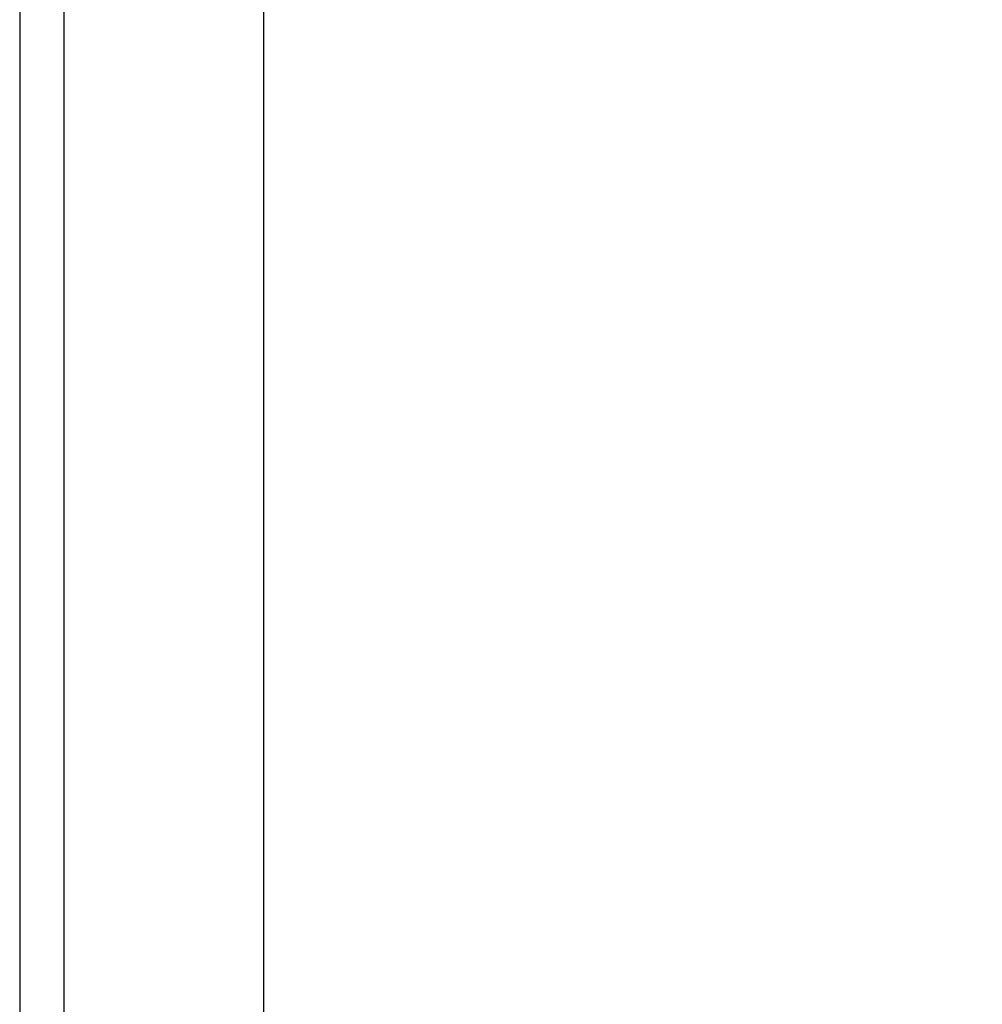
# Model space of a CAD drawing. Header units: inches. Extents: x 0 to 121, y -11 to 79.
# Tile 77 of 88: x 86.73 to 90.65, y 44.9 to 48.91. Entities that reach past the tile are written whole.
import ezdxf

# ---------------------------------------------------------------- set-up
doc = ezdxf.new("R2010")
doc.units = ezdxf.units.IN
doc.header["$LTSCALE"] = 7.278232
doc.header["$MEASUREMENT"] = 0
for name, color, linetype, lineweight in [('Dimensions(ANSI)', 7, 'Continuous', 25), ('Visible Edges(ANSI)', 7, 'Continuous', 25), ('Visible Tangent Edges(ANSI)', 7, 'Continuous', 25)]:
    doc.layers.add(name, color=color, linetype=linetype, lineweight=lineweight)
doc.styles.add('Dimension-ANSI', font='arialbd.ttf')
doc.dimstyles.new('INCH-ANSI', dxfattribs={"dimscale": 7.278232, "dimtxt": 0.12, "dimasz": 0.098425, "dimexe": 0.04, "dimexo": 0.04, "dimgap": 0.031496, "dimtad": 0, "dimtih": 1, "dimtoh": 1, "dimdec": 3, "dimrnd": 1e-08, "dimzin": 0, "dimdsep": 46, "dimtxsty": 'Dimension-ANSI', "dimcen": 0.09, "dimdle": 0.312, "dimclrd": 179, "dimclre": 179, "dimclrt": 7, "dimadec": 1, "dimazin": 0, "dimtfac": 1, "dimtdec": 3, "dimtofl": 0, "dimtmove": 0, "dimatfit": 3, "dimfxl": 1, "dimtolj": 1, "dimtzin": 4, "dimlwd": 25, "dimlwe": 25, "dimarcsym": 0})

# ---------------------------------------------------------------- blocks, each defined once
blk = doc.blocks.new('*D19')
at = {"layer": 'Defpoints', "color": 0, "linetype": 'Continuous', "transparency": 16777216}
for p in [(87.7206, 56.5372), (89.9533, 56.5372), (87.7206, 27.0078)]:
    blk.add_point(p, dxfattribs=at)
at = {"layer": 'Dimensions(ANSI)', "color": 179, "linetype": 'Continuous', "lineweight": 25, "true_color": 0x262658, "transparency": 16777216}
blk.add_line((88.0117, 56.5372), (89.9533, 56.5372), dxfattribs=at)
at = {"layer": 'Dimensions(ANSI)', "color": 7, "linetype": 'Continuous', "lineweight": 25, "transparency": 16777216, "insert": (92.0071, 56.5372), "char_height": 0.87339, "attachment_point": 5, "style": 'Dimension-ANSI'}
blk.add_mtext('\\A1;23.803', dxfattribs=at)

msp = doc.modelspace()

# ---------------------------------------------------------------- linework, layer by layer
at = {"layer": 'Visible Edges(ANSI)'}
for p, q in [((86.7281, 56.3561), (86.7281, 27.189)), ((87.7206, 56.3561), (87.7206, 27.189))]:
    msp.add_line(p, q, dxfattribs=at)
at = {"layer": 'Visible Tangent Edges(ANSI)'}
msp.add_line((86.9092, 27.189), (86.9092, 56.3561), dxfattribs=at)

# ---------------------------------------------------------------- dimensions: what is measured, and where the dimension line sits
at = {"layer": 'Dimensions(ANSI)', "color": 179, "linetype": 'Continuous', "lineweight": 25, "true_color": 0x262658}
dim = msp.add_ordinate_dim(feature_location=(87.7206, 56.5372), offset=(2.2327, 0), dtype=0, origin=(87.7206, 27.0078), dimstyle='INCH-ANSI', override={"dimgap": 0.031496, "dimtad": 0, "dimdec": 3, "dimlfac": 0.806078, "dimtol": 0, "dimlim": 0, "dimtp": 0, "dimtm": 0, "dimtdec": 3}, dxfattribs=at)
dim.commit()
dim.dimension.update_dxf_attribs({"geometry": '*D19', "text_midpoint": (92.0071, 56.5372)})

doc.saveas('drawing.dxf')
